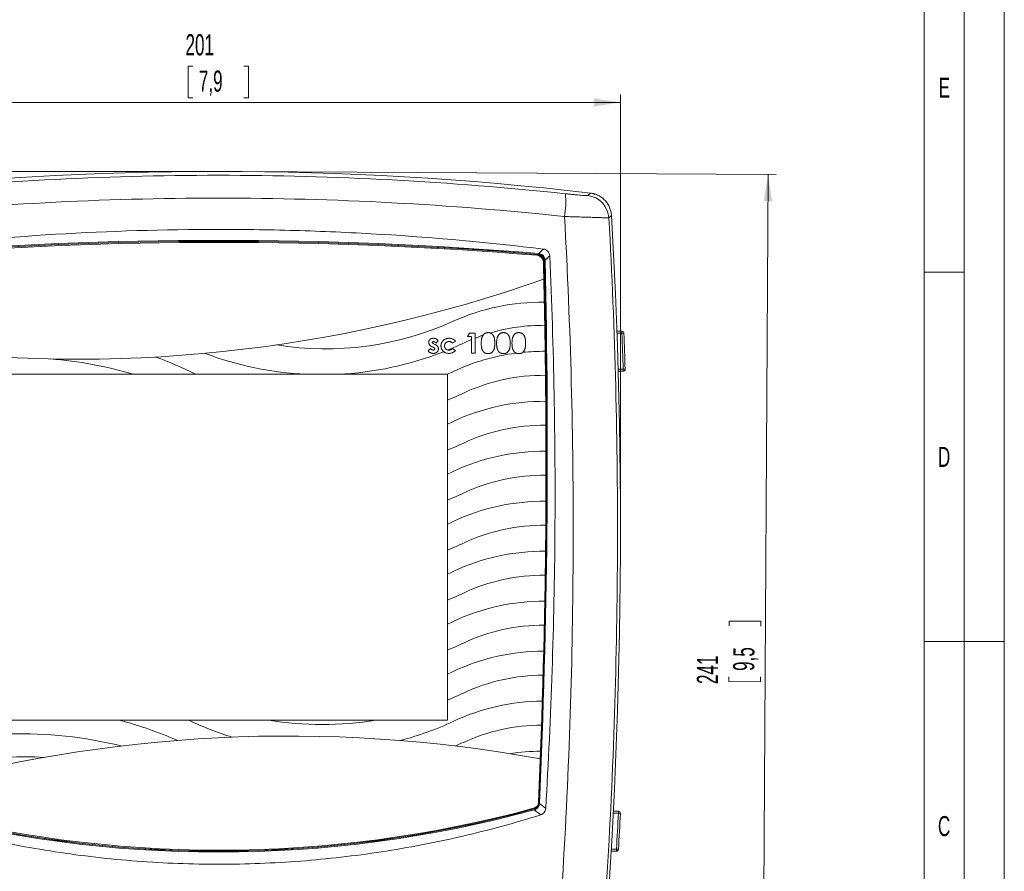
# Model space of a CAD drawing. Header units: millimetres. Extents: x 0 to 420, y 0 to 297.
# Tile 25 of 30: x 297 to 420, y 120 to 226. Entities that reach past the tile are written whole.
import ezdxf

# ---------------------------------------------------------------- set-up
doc = ezdxf.new("R2010")
doc.units = ezdxf.units.MM
doc.styles.add('SLDTEXTSTYLE0', font='TXT', dxfattribs={"width": 0.638186})
doc.styles.add('SLDTEXTSTYLE1', font='TXT', dxfattribs={"width": 0.605})
doc.dimstyles.new('SLDDIMSTYLE1', dxfattribs={"dimtxt": 2.568319, "dimasz": 3.3, "dimexe": 0, "dimexo": 0.0625, "dimgap": 0.64208, "dimtad": 1, "dimdec": 3, "dimlfac": 2, "dimrnd": 1e-09, "dimzin": 12, "dimdsep": 46, "dimtxsty": 'SLDTEXTSTYLE1', "dimsah": 1, "dimcen": 0.09, "dimadec": 0, "dimazin": 3, "dimtfac": 1, "dimtdec": 1, "dimtofl": 0, "dimtmove": 0, "dimatfit": 3, "dimfxl": 1, "dimfrac": 2, "dimtolj": 1, "dimtzin": 12, "dimarcsym": 0})

# ---------------------------------------------------------------- blocks, each defined once
blk = doc.blocks.new('*D16')
at = {"color": 7, "linetype": 'Continuous', "lineweight": 0}
for p, q in [((318.56, 220.42), (317.97, 220.42)), ((317.97, 220.42), (317.97, 216.47)), ((324.92, 220.42), (325.51, 220.42)), ((325.51, 220.42), (325.51, 216.47)), ((271.48, 165.72), (271.48, 216.89)), ((372, 165.72), (372, 216.89)), ((372, 215.89), (271.48, 215.89)), ((317.97, 216.47), (318.56, 216.47)), ((325.51, 216.47), (324.92, 216.47))]:
    blk.add_line(p, q, dxfattribs=at)
for points in [[(271.48, 215.89), (274.78, 215.39), (274.78, 216.39)], [(372, 215.89), (368.7, 216.39), (368.7, 215.39)]]:
    blk.add_solid(points, dxfattribs=at)
at = {"color": 7, "linetype": 'Continuous', "lineweight": 0, "char_height": 2.646, "attachment_point": 1, "style": 'SLDTEXTSTYLE1'}
for s, insert in [('201', (317.62, 224.42, 0.05)), ('7,9', (319.29, 219.88, 0.05))]:
    blk.add_mtext(s, dxfattribs=dict(at, insert=insert))
blk = doc.blocks.new('*D17')
at = {"color": 7, "linetype": 'Continuous', "lineweight": 0}
for p, q in [((324.14, 207.26), (391.46, 206.86)), ((390.46, 206.86), (389.75, 87.6)), ((385.59, 150.44), (385.6, 151.03)), ((385.6, 151.03), (389.54, 151.01)), ((389.54, 151.01), (389.54, 150.42)), ((385.55, 144.07), (385.55, 143.49)), ((389.5, 143.46), (389.5, 144.05)), ((385.55, 143.49), (389.5, 143.46)), ((323.43, 88), (390.75, 87.59))]:
    blk.add_line(p, q, dxfattribs=at)
for points in [[(390.46, 206.86), (389.94, 203.57), (390.94, 203.56)], [(389.75, 87.6), (390.27, 90.9), (389.27, 90.9)]]:
    blk.add_solid(points, dxfattribs=at)
at = {"color": 7, "linetype": 'Continuous', "lineweight": 0, "char_height": 2.646, "attachment_point": 1, "rotation": 89.656, "style": 'SLDTEXTSTYLE1'}
for s, insert in [('9,5', (386.09, 144.81, -6.45)), ('241', (381.55, 143.17, -6.45))]:
    blk.add_mtext(s, dxfattribs=dict(at, insert=insert))
blk = doc.blocks.new('*D18')
at = {"color": 7, "linetype": 'Continuous', "lineweight": 0}
for p, q in [((321.74, 207.27), (258.4, 207.27)), ((259.4, 207.27), (259.4, 70.77)), ((254.87, 143.18), (254.87, 143.77)), ((254.87, 143.77), (258.82, 143.77)), ((258.82, 143.77), (258.82, 143.18)), ((254.87, 134.85), (254.87, 134.27)), ((254.87, 134.27), (258.82, 134.27)), ((258.82, 134.27), (258.82, 134.85)), ((310.49, 70.77), (258.4, 70.77))]:
    blk.add_line(p, q, dxfattribs=at)
for points in [[(259.4, 207.27), (258.9, 203.97), (259.9, 203.97)], [(259.4, 70.77), (259.9, 74.07), (258.9, 74.07)]]:
    blk.add_solid(points, dxfattribs=at)
at = {"color": 7, "linetype": 'Continuous', "lineweight": 0, "char_height": 2.646, "attachment_point": 1, "rotation": 90, "style": 'SLDTEXTSTYLE1'}
for s, insert in [('10,7', (255.41, 135.59, -6.45)), ('273', (250.87, 134.9, -6.45))]:
    blk.add_mtext(s, dxfattribs=dict(at, insert=insert))

msp = doc.modelspace()

# ---------------------------------------------------------------- linework, layer by layer
at = {"color": 133, "linetype": 'Continuous', "lineweight": 0}
for p, q in [((420, 0), (420, 297)), ((415, 292), (415, 5)), ((410, 60.25), (410, 287)), ((415, 194.66667), (410, 194.66667)), ((415, 148.5), (410, 148.5)), ((415, 148.5), (420, 148.5))]:
    msp.add_line(p, q, dxfattribs=at)
at = {"color": 8, "linetype": 'Continuous', "lineweight": 0}
for p, q in [((367.91945, 204.25556), (368.24146, 204.55658)), ((370.88631, 201.74787), (370.56649, 201.44539)), ((372.19753, 187.01865), (372.19753, 187.26865)), ((372.19753, 187.01865), (371.56303, 187.01865)), ((371.70782, 182.51865), (372.34219, 182.51865)), ((372.34219, 182.26865), (372.34219, 182.51865)), ((371.74843, 127.01866), (371.11352, 127.01866)), ((371.74843, 127.01866), (371.74843, 127.26865)), ((370.87217, 122.51865), (371.5073, 122.51865)), ((371.5073, 122.26865), (371.5073, 122.51865))]:
    msp.add_line(p, q, dxfattribs=at)
at = {"color": 7, "linetype": 'Continuous', "lineweight": 15}
for p, q in [((371.55413, 187.26865), (372.19753, 187.26865)), ((349.21486, 186.08772), (348.94042, 185.79274)), ((351.39435, 185.99707), (351.02275, 185.79274)), ((352.86871, 186.62608), (353.13663, 187.04274)), ((353.38153, 186.62608), (352.86871, 186.62608)), ((353.13663, 187.04274), (353.83025, 187.04274)), ((353.38153, 184.54274), (353.38153, 186.62608)), ((353.83025, 187.04274), (353.83025, 184.54274)), ((347.96486, 184.81768), (348.23679, 185.11967)), ((348.60538, 185.26991), (348.45665, 185.34503)), ((348.63694, 185.72363), (348.79919, 185.6415)), ((351.01374, 185.11967), (351.3623, 184.88028)), ((353.83025, 184.54274), (353.38153, 184.54274)), ((372.34219, 182.26865), (371.71501, 182.26865)), ((293.36871, 181.89274), (311.11819, 181.89274)), ((311.11819, 181.89274), (318.89717, 181.89274)), ((332.73222, 181.89274), (318.89717, 181.89274)), ((332.73222, 181.89274), (336.68942, 181.89274)), ((350.36871, 181.89274), (336.68942, 181.89274)), ((350.36871, 181.91274), (350.36871, 178.66274)), ((350.36871, 178.66274), (350.36871, 175.66274)), ((350.36871, 175.66274), (350.36871, 172.41274)), ((350.36871, 172.41274), (350.36871, 169.41275)), ((350.36871, 169.41275), (350.36871, 166.16275)), ((350.36871, 166.16275), (350.36871, 163.16274)), ((350.36871, 163.16274), (350.36871, 159.91275)), ((350.36871, 159.91275), (350.36871, 156.91275)), ((350.36871, 156.91275), (350.36871, 153.66274)), ((350.36871, 153.66274), (350.36871, 150.66275)), ((350.36871, 150.66275), (350.36871, 147.41275)), ((350.36871, 147.41275), (350.36871, 144.41274)), ((350.36871, 144.41274), (350.36871, 141.16274)), ((350.36871, 141.16274), (350.36871, 138.64275)), ((309.3337, 138.64275), (293.36871, 138.64275)), ((318.05057, 138.64275), (309.3337, 138.64275)), ((327.99385, 138.64275), (318.05057, 138.64275)), ((341.42779, 138.64275), (327.99385, 138.64275)), ((350.36871, 138.64275), (341.42779, 138.64275)), ((362.02792, 133.79274), (362.06323, 134.77083)), ((371.12608, 127.26865), (371.74843, 127.26865)), ((371.5073, 122.26865), (370.85791, 122.26865))]:
    msp.add_line(p, q, dxfattribs=at)
at = {"color": 7, "linetype": 'Continuous', "lineweight": 0}
msp.add_line((372.00109, 165.71851), (372.00109, 164.02846), dxfattribs=at)
at = {"color": 8, "linetype": 'Continuous', "lineweight": 0, "flags": 128}
for points in [[(361.78034, 196.89462), (361.78167, 196.91088), (361.78298, 196.92686), (361.78424, 196.9423), (361.78544, 196.95691), (361.78655, 196.97046), (361.78755, 196.98271), (361.78843, 196.99346), (361.78918, 197.00251)], [(362.47599, 196.15726), (362.4923, 196.15765), (362.50834, 196.15803), (362.52381, 196.15839), (362.53847, 196.15874), (362.55207, 196.15906), (362.56436, 196.15935), (362.57513, 196.1596), (362.58422, 196.15982)], [(372.19753, 187.01865), (372.24841, 187.02045), (372.29715, 187.02218), (372.34173, 187.02375), (372.38025, 187.02512), (372.41113, 187.02621), (372.43305, 187.02698), (372.44509, 187.02741), (372.44737, 187.02749)], [(372.34219, 182.51865), (372.39308, 182.52013), (372.44183, 182.52154), (372.48641, 182.52283), (372.52495, 182.52394), (372.55583, 182.52483), (372.57775, 182.52547), (372.5898, 182.52582), (372.59208, 182.52588)], [(361.78024, 128.23821), (361.78816, 128.23786), (361.80418, 128.23715), (361.81965, 128.23646), (361.8343, 128.23581), (361.84788, 128.23521), (361.86016, 128.23466), (361.87093, 128.23419), (361.88001, 128.23379)], [(361.24272, 127.43666), (361.24033, 127.44542), (361.23749, 127.45583), (361.23426, 127.46768), (361.23068, 127.4808), (361.22682, 127.49495), (361.22275, 127.50989), (361.21852, 127.52536), (361.21423, 127.5411)], [(371.74843, 127.01866), (371.79928, 127.01609), (371.848, 127.01364), (371.89254, 127.0114), (371.93104, 127.00946), (371.96189, 127.0079), (371.98379, 127.0068), (371.99584, 127.00619), (371.99812, 127.00608)], [(371.5073, 122.51865), (371.55813, 122.51577), (371.60683, 122.513), (371.65136, 122.51047), (371.68985, 122.50828), (371.72069, 122.50653), (371.74258, 122.50529), (371.75462, 122.5046), (371.7569, 122.50448)]]:
    msp.add_lwpolyline(points, dxfattribs=at)
at = {"color": 7, "linetype": 'Continuous', "lineweight": 15}
for centre, radius, start, end in [((321.74006, -192.73125), 400, 83.3240705, 96.6759295), ((-327.99891, 162.25795), 700, 354.69102979, 3.23401131), ((321.74006, -291.60409), 490.1225, 85.3352907, 94.6647093), ((321.74006, -291.48117), 490, 85.3347969, 94.6652031), ((321.86871, -291.60726), 490, 85.3559271, 94.6440729), ((361.469, 195.88698), 0.9, 1.4665808, 85.3559271), ((361.51607, 195.94859), 0.95, 1.3332425, 85.3347969), ((-637.26346, 172.70333), 1000, 357.46019849, 1.33324251), ((-636.70391, 170.3315), 999.4, 1.34516094, 1.4665808), ((304.08557, 358.7837), 175, 262.4702245, 289.471835), ((-636.70391, 170.3315), 999.4, 1.17960976, 1.34516094), ((362.08035, 164.40885), 26.5, 89.1266107, 114.4578843), ((-636.70391, 170.3315), 999.4, 1.01405858, 1.17960976), ((335.16877, 223.57613), 38.5, 260.8156177, 294.4578843), ((362.35992, 164.5193), 23.5, 89.5620026, 106.4076647), ((-636.70391, 170.3315), 999.4, 0.82769863, 1.01405858), ((372.19753, 187.01865), 0.25, 2.0252817, 90), ((362.35992, 164.5193), 23.5, 112.4612961, 115.174134), ((362.35992, 164.5193), 23.5, 108.7412841, 111.2823912), ((-327.99891, 162.25791), 700.8835, 1.6570943, 2.02528167), ((334.71082, 223.34555), 41.5, 272.7327377, 291.4704762), ((334.71082, 223.34555), 41.5, 292.2575075, 295.174134), ((362.38334, 158.26922), 26.5, 89.5492659, 95.6059882), ((-636.70391, 170.3315), 999.4, 0.6556563, 0.82769863), ((297.14302, 135.44983), 48.5, 73.2528928, 85.7344565), ((296.00343, 135.76112), 51.5, 63.6061717, 69.6862907), ((334.71082, 223.34555), 41.5, 249.3377113, 267.2672623), ((362.38334, 158.26922), 26.5, 97.4375339, 115.1796455), ((334.72858, 217.0928), 38.5, 293.9686699, 295.1796455), ((372.34219, 182.51865), 0.25, 270, 1.6570943), ((362.35992, 158.2693), 23.5, 89.339909, 115.174134), ((-636.70391, 170.3315), 999.4, 0.46932416, 0.6556563), ((334.71082, 217.09555), 41.5, 292.1664442, 295.174134), ((362.38334, 152.01922), 26.5, 89.3962861, 115.1796455), ((-636.70391, 170.3315), 999.4, 0.29729208, 0.46932416), ((334.72858, 210.8428), 38.5, 293.9686699, 295.1796455), ((362.35992, 152.0193), 23.5, 89.2131608, 115.174134), ((-636.70391, 170.3315), 999.4, 0.11098516, 0.29729208), ((334.71082, 210.84555), 41.5, 292.1664442, 295.174134), ((362.38334, 145.76922), 26.5, 89.3278447, 115.1796455), ((-636.70391, 170.3315), 999.4, 359.93896677, 0.11098516), ((334.72858, 204.5928), 38.5, 293.9686699, 295.1796455), ((362.35992, 145.7693), 23.5, 89.1817394, 115.174134), ((-636.70391, 170.3315), 999.4, 359.75267566, 359.93896677), ((334.71082, 204.59555), 41.5, 292.1664442, 295.174134), ((362.38334, 139.51922), 26.5, 89.3439233, 115.1796455), ((-636.70391, 170.3315), 999.4, 359.58067005, 359.75267566), ((334.72858, 198.3428), 38.5, 293.9686699, 295.1796455), ((362.35992, 139.5193), 23.5, 89.2456202, 115.174134), ((-636.70391, 170.3315), 999.4, 359.39437974, 359.58067005), ((334.71082, 198.34555), 41.5, 292.1664442, 295.174134), ((362.38334, 133.26922), 26.5, 89.444506, 115.1796455), ((-636.70391, 170.3315), 999.4, 359.22238038, 359.39437974), ((334.72858, 192.0928), 38.5, 293.9686699, 295.1796455), ((362.35992, 133.2693), 23.5, 89.4047863, 115.174134), ((-636.70391, 170.3315), 999.4, 359.03607159, 359.22238038), ((334.71082, 192.09555), 41.5, 292.1664442, 295.174134), ((362.38334, 127.01922), 26.5, 89.6295915, 115.1796455), ((-636.70391, 170.3315), 999.4, 358.8640651, 359.03607159), ((334.72858, 185.8428), 38.5, 293.9686699, 295.1796455), ((362.35992, 127.0193), 23.5, 89.659246, 115.174134), ((-636.70391, 170.3315), 999.4, 358.67771547, 358.8640651), ((334.71082, 185.84555), 41.5, 292.1664442, 295.174134), ((362.38334, 120.76922), 26.5, 89.8992083, 115.1796455), ((-636.70391, 170.3315), 999.4, 358.50568032, 358.67771547), ((334.72858, 179.5928), 38.5, 293.9686699, 295.1796455), ((362.35992, 120.7693), 23.5, 90.0090541, 115.174134), ((-636.70391, 170.3315), 999.4, 358.31926569, 358.50568032), ((334.71082, 179.59555), 41.5, 292.1664442, 295.174134), ((362.38334, 114.51922), 26.5, 90.2534322, 115.1796455), ((-636.70391, 170.3315), 999.4, 358.14719329, 358.31926569), ((297.14302, 91.69983), 48.5, 66.334792, 75.4423423), ((334.72858, 173.3428), 38.5, 244.3295023, 252.9795406), ((334.71082, 179.59555), 41.5, 260.6854349, 279.3145651), ((334.72858, 173.3428), 38.5, 284.6962595, 295.1796455), ((362.1861, 114.51896), 23.5, 90.030506, 114.7067517), ((-636.70391, 170.3315), 999.4, 357.96087013, 358.14719329), ((297.11186, 85.44896), 51.5, 76.0025362, 107.4354008), ((330.43471, -38.33183), 175, 79.5992129, 106.1139003), ((335.01778, 173.56879), 41.5, 293.1648928, 294.7067517), ((362.20995, 108.27124), 26.5, 90.3172309, 98.8046326), ((297.46042, 85.56159), 48.5, 87.031064, 108.841286), ((-636.70391, 170.3315), 999.4, 357.59899181, 357.90475976), ((360.9195, 128.5011), 0.9, 285.1938646, 357.5989918), ((321.74006, 272.27161), 150, 254.8056606, 285.1943394), ((321.86871, 272.29274), 149.9, 254.8061354, 285.1938646), ((360.80515, 128.43204), 0.95, 285.1943394, 326.9011526), ((371.74843, 127.01865), 0.25, 357.1170215, 90), ((-327.99891, 162.25791), 700.8835, 356.74849625, 357.11702148), ((371.5073, 122.51865), 0.25, 270, 356.7484962)]:
    msp.add_arc(centre, radius, start, end, dxfattribs=at)
at = {"color": 8, "linetype": 'Continuous', "lineweight": 0}
for centre, radius, start, end in [((354.16994, 203.43054), 10.99612, 350.5413943, 5.4274208), ((367.56911, 201.27377), 3.00229, 3.276898, 83.2987934), ((321.74006, -291.60409), 490.24519, 85.3141711, 94.6858289), ((321.74006, -291.60409), 490.13693, 85.3141711, 94.6858289), ((-637.25996, 172.55877), 1000.01443, 357.45984462, 1.35219978), ((-637.25996, 172.55877), 1000.12269, 357.45984462, 1.35219978), ((-327.99891, 162.25791), 700.63411, 1.6570943, 2.02528167), ((321.74006, 272.26884), 150.12269, 254.7437894, 285.2562106), ((321.74006, 272.26884), 150.01443, 254.7437894, 285.2562106), ((-327.99891, 162.25791), 700.63411, 356.74849625, 357.11702148)]:
    msp.add_arc(centre, radius, start, end, dxfattribs=at)
for points, knots in [([(278.36337, 204.4706), (285.56359, 205.23918), (292.77854, 205.81593), (307.23789, 206.58594), (314.48322, 206.7792), (328.99976, 206.77915), (336.24343, 206.58589), (350.70183, 205.8159), (357.91654, 205.23918), (365.11676, 204.4706)], [0, 0, 0, 0, 0.25, 0.25, 0.5, 0.5, 0.75, 0.75, 1, 1, 1, 1]), ([(365.11676, 204.4706), (365.30052, 204.45099), (365.48332, 204.43193), (365.83812, 204.39587), (366.00975, 204.3789), (366.34154, 204.34711), (366.503, 204.33218), (366.8026, 204.30567), (366.94182, 204.29397), (367.19883, 204.27382), (367.31658, 204.26539), (367.52043, 204.2526), (367.60798, 204.24813), (367.71717, 204.24442), (367.74983, 204.2437), (367.80631, 204.2433), (367.83033, 204.24362), (367.88996, 204.24609), (367.91326, 204.24977), (367.91945, 204.25556)], [0, 0, 0, 0, 0.125, 0.125, 0.25, 0.25, 0.375, 0.375, 0.5, 0.5, 0.625, 0.625, 0.75, 0.75, 0.8125, 0.8125, 0.875, 0.875, 1, 1, 1, 1]), ([(365.01656, 201.62349), (350.64952, 203.15443), (336.22462, 203.92279), (314.49992, 203.92286), (307.27128, 203.73053), (292.84533, 202.96367), (285.64709, 202.38896), (278.46357, 201.62349)], [0, 0, 0, 0, 0.5, 0.5, 0.75, 0.75, 1, 1, 1, 1]), ([(364.74999, 118.64876), (365.17637, 125.55266), (365.50189, 132.46483), (365.95079, 146.29508), (366.0742, 153.21581), (366.11859, 167.05559), (366.03962, 173.975), (365.67946, 187.80858), (365.39803, 194.71914), (365.01656, 201.62349)], [0, 0, 0, 0, 0.25, 0.25, 0.5, 0.5, 0.75, 0.75, 1, 1, 1, 1]), ([(370.56649, 201.44539), (370.55356, 201.44658), (370.50718, 201.44882), (370.38944, 201.45366), (370.3421, 201.45553), (370.23099, 201.45977), (370.16681, 201.46215), (369.95222, 201.46996), (369.78019, 201.47603), (369.47968, 201.48635), (369.37239, 201.48999), (369.14321, 201.49768), (369.02141, 201.50173), (368.64152, 201.51422), (368.36675, 201.5231), (367.77452, 201.54185), (367.45464, 201.55179), (366.79598, 201.57186), (366.45475, 201.58206), (365.92485, 201.59757), (365.74458, 201.60279), (365.38233, 201.61318), (365.20003, 201.61835), (365.01656, 201.62349)], [0, 0, 0, 0, 0.125, 0.125, 0.1875, 0.1875, 0.25, 0.25, 0.375, 0.375, 0.4375, 0.4375, 0.5, 0.5, 0.625, 0.625, 0.75, 0.75, 0.875, 0.875, 0.9375, 0.9375, 1, 1, 1, 1]), ([(370.56649, 201.44539), (370.9508, 194.42005), (371.23151, 187.38841), (371.58528, 173.31253), (371.65824, 166.27244), (371.59619, 152.19082), (371.46114, 145.1497), (370.98334, 131.07877), (370.64053, 124.04652), (370.19415, 117.02317)], [0, 0, 0, 0, 0.25, 0.25, 0.5, 0.5, 0.75, 0.75, 1, 1, 1, 1]), ([(361.78918, 197.00251), (361.89501, 196.99129), (361.99853, 196.96351), (362.14177, 196.89591), (362.18804, 196.86871), (362.27348, 196.80699), (362.31306, 196.77234), (362.42208, 196.6566), (362.47878, 196.56675), (362.55787, 196.36977), (362.57917, 196.26605), (362.58421, 196.15982)], [0, 0, 0, 0, 0.25, 0.25, 0.375, 0.375, 0.5, 0.5, 0.75, 0.75, 1, 1, 1, 1]), ([(362.47599, 196.15726), (362.47378, 196.2511), (362.45729, 196.34302), (362.39075, 196.51814), (362.34165, 196.59798), (362.24552, 196.70007), (362.21046, 196.73042), (362.13458, 196.78405), (362.09336, 196.80743), (361.96595, 196.86469), (361.87397, 196.88695), (361.78033, 196.89462)], [0, 0, 0, 0, 0.25, 0.25, 0.5, 0.5, 0.625, 0.625, 0.75, 0.75, 1, 1, 1, 1]), ([(361.21423, 127.5411), (361.29186, 127.56227), (361.36487, 127.59368), (361.5004, 127.67972), (361.56016, 127.73283), (361.66015, 127.85762), (361.69925, 127.9282), (361.75335, 128.07867), (361.76829, 128.15815), (361.77186, 128.23858)], [0, 0, 0, 0, 0.25, 0.25, 0.5, 0.5, 0.75, 0.75, 1, 1, 1, 1]), ([(361.88001, 128.23378), (361.87409, 128.14253), (361.85536, 128.0526), (361.79147, 127.88245), (361.7464, 127.80263), (361.63274, 127.66074), (361.56532, 127.59981), (361.41268, 127.49984), (361.3304, 127.46251), (361.24272, 127.43666)], [0, 0, 0, 0, 0.25, 0.25, 0.5, 0.5, 0.75, 0.75, 1, 1, 1, 1])]:
    msp.add_open_spline(points, degree=3, knots=knots, dxfattribs=at)
at = {"color": 7, "linetype": 'Continuous', "lineweight": 15}
for points, knots in [([(368.24146, 204.55658), (368.41651, 204.53609), (368.58716, 204.5006), (368.92004, 204.40088), (369.08285, 204.33635), (369.39716, 204.17833), (369.54525, 204.08669), (369.82393, 203.87904), (369.95531, 203.76218), (370.19606, 203.50654), (370.30375, 203.36984), (370.49456, 203.07924), (370.57823, 202.92393), (370.71664, 202.60185), (370.77103, 202.43665), (370.85088, 202.09814), (370.87637, 201.92384), (370.88631, 201.74788)], [0, 0, 0, 0, 0.125, 0.125, 0.25, 0.25, 0.375, 0.375, 0.5, 0.5, 0.625, 0.625, 0.75, 0.75, 0.875, 0.875, 1, 1, 1, 1]), ([(368.81592, 204.38819), (368.67678, 204.44784), (368.49242, 204.52687), (368.29459, 204.55022), (368.24607, 204.55594)], [0, 0, 0, 0, 0.75470068, 1, 1, 1, 1]), ([(281.10181, 197.5572), (287.84842, 198.37511), (294.60763, 198.98836), (308.15119, 199.80696), (314.93553, 200.01232), (323.43176, 200.01251), (325.1318, 199.99972), (328.53346, 199.94837), (330.23589, 199.90979), (335.33872, 199.75552), (338.73406, 199.60137), (348.90059, 198.98621), (355.65232, 198.37261), (362.37832, 197.5572)], [0, 0, 0, 0, 0.25, 0.25, 0.5, 0.5, 0.5625, 0.5625, 0.625, 0.625, 0.75, 0.75, 1, 1, 1, 1]), ([(362.37832, 197.5572), (362.48361, 197.54443), (362.58483, 197.51544), (362.77488, 197.42133), (362.85949, 197.35807), (362.96654, 197.24055), (362.99806, 197.19853), (363.05319, 197.1091), (363.07695, 197.06118), (363.13453, 196.91361), (363.1554, 196.80869), (363.16014, 196.70349)], [0, 0, 0, 0, 0.25, 0.25, 0.5, 0.5, 0.625, 0.625, 0.75, 0.75, 1, 1, 1, 1]), ([(363.16014, 196.70349), (363.41982, 190.95027), (363.60418, 185.19396), (363.82206, 173.67516), (363.85562, 167.91194), (363.77189, 156.38928), (363.65461, 150.62774), (363.26923, 139.11047), (363.00128, 133.35817), (362.65817, 127.61219)], [0, 0, 0, 0, 0.25, 0.25, 0.5, 0.5, 0.75, 0.75, 1, 1, 1, 1]), ([(348.02896, 185.8904), (348.02937, 185.9078), (348.03017, 185.94195), (348.0387, 185.99211), (348.05158, 186.04032), (348.06975, 186.08667), (348.09303, 186.13119), (348.12156, 186.1737), (348.15567, 186.21411), (348.19428, 186.25229), (348.23713, 186.28707), (348.28297, 186.31789), (348.33169, 186.34414), (348.38368, 186.36507), (348.43827, 186.38173), (348.49584, 186.39306), (348.55612, 186.40026), (348.59735, 186.40123), (348.61841, 186.40172)], [0, 0, 0, 0, 0.059939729, 0.117671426, 0.174927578, 0.231800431, 0.288963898, 0.347880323, 0.407952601, 0.471049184, 0.534884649, 0.597952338, 0.661310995, 0.725346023, 0.790907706, 0.857857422, 0.927407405, 1, 1, 1, 1]), ([(348.63694, 185.98505), (348.62522, 185.9847), (348.6028, 185.98401), (348.57116, 185.97815), (348.54336, 185.968), (348.51984, 185.95417), (348.50094, 185.93713), (348.4877, 185.91764), (348.47882, 185.8963), (348.47807, 185.88114), (348.47768, 185.87337)], [0, 0, 0, 0, 0.1618835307, 0.3099566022, 0.4429113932, 0.5692249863, 0.6852435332, 0.7915512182, 0.8931670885, 1, 1, 1, 1]), ([(348.61841, 186.40172), (348.64751, 186.40076), (348.70529, 186.39886), (348.7905, 186.38347), (348.8728, 186.35759), (348.95196, 186.32195), (349.02697, 186.27715), (349.09618, 186.22275), (349.16004, 186.16009), (349.19641, 186.11208), (349.21486, 186.08772)], [0, 0, 0, 0, 0.124573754, 0.247256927, 0.369332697, 0.493143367, 0.618175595, 0.742424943, 0.869284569, 1, 1, 1, 1]), ([(348.94042, 185.79274), (348.92672, 185.80791), (348.90051, 185.83691), (348.86038, 185.87645), (348.82085, 185.90937), (348.78266, 185.93703), (348.74502, 185.95824), (348.70824, 185.9735), (348.67232, 185.98319), (348.64851, 185.98444), (348.63694, 185.98505)], [0, 0, 0, 0, 0.165955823, 0.317410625, 0.456950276, 0.58332669, 0.699846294, 0.806829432, 0.906116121, 1, 1, 1, 1]), ([(349.56742, 185.4497), (349.5678, 185.47125), (349.56853, 185.51393), (349.57482, 185.57732), (349.58461, 185.63963), (349.59931, 185.70043), (349.6174, 185.76001), (349.63938, 185.81837), (349.66614, 185.87519), (349.69598, 185.93096), (349.72999, 185.98421), (349.76709, 186.03492), (349.80724, 186.08278), (349.8509, 186.12733), (349.89778, 186.16891), (349.94717, 186.20834), (350.0007, 186.24361), (350.05649, 186.27676), (350.11503, 186.30627), (350.17564, 186.33175), (350.23785, 186.35339), (350.30182, 186.37079), (350.36727, 186.38514), (350.43478, 186.39424), (350.5038, 186.40064), (350.55048, 186.40136), (350.57403, 186.40172)], [0, 0, 0, 0, 0.041780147, 0.082753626, 0.123413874, 0.164008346, 0.203945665, 0.244108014, 0.284805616, 0.325652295, 0.366693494, 0.407225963, 0.447431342, 0.487721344, 0.528073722, 0.568874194, 0.610175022, 0.65225882, 0.694677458, 0.737184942, 0.779671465, 0.822316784, 0.865682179, 0.909494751, 0.954336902, 1, 1, 1, 1]), ([(350.57604, 185.98505), (350.55565, 185.98456), (350.51575, 185.9836), (350.45746, 185.9764), (350.40205, 185.96509), (350.34964, 185.94855), (350.30031, 185.9267), (350.25366, 185.90085), (350.21014, 185.86998), (350.17036, 185.83453), (350.13446, 185.7955), (350.10243, 185.75388), (350.07619, 185.70904), (350.0535, 185.66204), (350.03682, 185.61199), (350.02462, 185.55936), (350.01766, 185.50414), (350.01666, 185.46641), (350.01614, 185.44719)], [0, 0, 0, 0, 0.0701103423, 0.1372000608, 0.2017271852, 0.264377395, 0.3258267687, 0.3870072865, 0.4475485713, 0.5089657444, 0.5699168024, 0.6297486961, 0.6892268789, 0.7483018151, 0.8089492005, 0.8702347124, 0.9339054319, 1, 1, 1, 1]), ([(350.57403, 186.40172), (350.59591, 186.40147), (350.63906, 186.40098), (350.70278, 186.39588), (350.76476, 186.38722), (350.82511, 186.37576), (350.88401, 186.36155), (350.94066, 186.34262), (350.99586, 186.32113), (351.06695, 186.28869), (351.15076, 186.24026), (351.24275, 186.1708), (351.32478, 186.08955), (351.37103, 186.02806), (351.39435, 185.99707)], [0, 0, 0, 0, 0.0688948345, 0.1358751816, 0.2011605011, 0.2659186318, 0.3292960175, 0.3918126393, 0.453909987, 0.515786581, 0.6378042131, 0.7578933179, 0.8779789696, 1, 1, 1, 1]), ([(351.02275, 185.79274), (351.00572, 185.8098), (350.97298, 185.84259), (350.92048, 185.88409), (350.86891, 185.91846), (350.81616, 185.94381), (350.76175, 185.96291), (350.70372, 185.97556), (350.64138, 185.98389), (350.59827, 185.98466), (350.57604, 185.98505)], [0, 0, 0, 0, 0.143845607, 0.27650742, 0.399013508, 0.513165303, 0.625101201, 0.742650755, 0.867304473, 1, 1, 1, 1]), ([(354.59948, 185.76821), (354.5999, 185.82365), (354.60073, 185.93062), (354.6112, 186.08517), (354.62656, 186.22802), (354.64913, 186.35894), (354.67703, 186.47841), (354.71277, 186.58564), (354.75345, 186.68212), (354.78811, 186.73928), (354.8048, 186.7668)], [0, 0, 0, 0, 0.161071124, 0.310788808, 0.449903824, 0.578376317, 0.696617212, 0.805987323, 0.906561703, 1, 1, 1, 1]), ([(354.8048, 186.7668), (354.82422, 186.79385), (354.86217, 186.84672), (354.92853, 186.91613), (354.99983, 186.97549), (355.07753, 187.02347), (355.16039, 187.0613), (355.24914, 187.08802), (355.34345, 187.10359), (355.40821, 187.10575), (355.44132, 187.10685)], [0, 0, 0, 0, 0.132314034, 0.258700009, 0.380911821, 0.500534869, 0.620922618, 0.742375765, 0.868280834, 1, 1, 1, 1]), ([(355.44132, 187.10685), (355.46304, 187.10652), (355.50575, 187.10589), (355.56865, 187.09902), (355.62924, 187.08865), (355.68775, 187.07418), (355.74378, 187.05504), (355.79771, 187.03212), (355.84892, 187.00422), (355.89805, 186.97272), (355.94509, 186.93705), (355.98891, 186.89638), (356.03029, 186.85166), (356.06836, 186.80219), (356.10395, 186.74845), (356.13695, 186.6904), (356.1671, 186.62778), (356.19474, 186.56047), (356.21946, 186.48746), (356.24028, 186.4079), (356.25813, 186.3218), (356.2732, 186.22892), (356.2846, 186.12914), (356.29227, 186.02254), (356.29754, 185.90932), (356.29797, 185.83165), (356.29819, 185.79174)], [0, 0, 0, 0, 0.0366348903, 0.0720339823, 0.1066259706, 0.1403056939, 0.1736194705, 0.2064256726, 0.2390670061, 0.2718828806, 0.3048398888, 0.3385290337, 0.3726161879, 0.40754825, 0.443718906, 0.4813115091, 0.5201129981, 0.5609129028, 0.6040246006, 0.6500745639, 0.6995722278, 0.7523625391, 0.8087887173, 0.8689542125, 0.9326747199, 1, 1, 1, 1]), ([(356.52255, 185.76821), (356.52298, 185.82365), (356.52381, 185.93062), (356.53427, 186.08517), (356.54964, 186.22802), (356.57221, 186.35894), (356.60011, 186.47841), (356.63584, 186.58564), (356.67652, 186.68212), (356.71119, 186.73928), (356.72788, 186.7668)], [0, 0, 0, 0, 0.161071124, 0.310788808, 0.449903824, 0.578376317, 0.696617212, 0.805987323, 0.906561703, 1, 1, 1, 1]), ([(356.72788, 186.7668), (356.74729, 186.79385), (356.78525, 186.84672), (356.85161, 186.91613), (356.92291, 186.97549), (357.0006, 187.02347), (357.08347, 187.0613), (357.17222, 187.08802), (357.26653, 187.10359), (357.33129, 187.10575), (357.3644, 187.10685)], [0, 0, 0, 0, 0.132314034, 0.258700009, 0.380911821, 0.500534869, 0.620922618, 0.742375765, 0.868280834, 1, 1, 1, 1]), ([(357.3644, 187.10685), (357.38612, 187.10652), (357.42883, 187.10589), (357.49173, 187.09902), (357.55231, 187.08865), (357.61083, 187.07418), (357.66685, 187.05504), (357.72079, 187.03212), (357.772, 187.00422), (357.82113, 186.97272), (357.86817, 186.93705), (357.91198, 186.89638), (357.95337, 186.85166), (357.99144, 186.80219), (358.02703, 186.74845), (358.06003, 186.6904), (358.09018, 186.62778), (358.11782, 186.56047), (358.14254, 186.48746), (358.16335, 186.4079), (358.18121, 186.3218), (358.19628, 186.22892), (358.20767, 186.12914), (358.21535, 186.02254), (358.22062, 185.90932), (358.22105, 185.83165), (358.22127, 185.79174)], [0, 0, 0, 0, 0.0366348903, 0.0720339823, 0.1066259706, 0.1403056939, 0.1736194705, 0.2064256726, 0.2390670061, 0.2718828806, 0.3048398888, 0.3385290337, 0.3726161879, 0.40754825, 0.443718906, 0.4813115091, 0.5201129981, 0.5609129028, 0.6040246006, 0.6500745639, 0.6995722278, 0.7523625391, 0.8087887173, 0.8689542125, 0.9326747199, 1, 1, 1, 1]), ([(358.44563, 185.76821), (358.44606, 185.82365), (358.44688, 185.93062), (358.45735, 186.08517), (358.47272, 186.22802), (358.49528, 186.35894), (358.52319, 186.47841), (358.55892, 186.58564), (358.5996, 186.68212), (358.63426, 186.73928), (358.65096, 186.7668)], [0, 0, 0, 0, 0.161071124, 0.310788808, 0.449903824, 0.578376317, 0.696617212, 0.805987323, 0.906561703, 1, 1, 1, 1]), ([(358.65096, 186.7668), (358.67037, 186.79385), (358.70832, 186.84672), (358.77468, 186.91613), (358.84598, 186.97549), (358.92368, 187.02347), (359.00655, 187.0613), (359.0953, 187.08802), (359.1896, 187.10359), (359.25436, 187.10575), (359.28748, 187.10685)], [0, 0, 0, 0, 0.132314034, 0.258700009, 0.380911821, 0.500534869, 0.620922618, 0.742375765, 0.868280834, 1, 1, 1, 1]), ([(359.28748, 187.10685), (359.3092, 187.10652), (359.3519, 187.10589), (359.4148, 187.09902), (359.47539, 187.08865), (359.53391, 187.07418), (359.58993, 187.05504), (359.64387, 187.03212), (359.69507, 187.00422), (359.74421, 186.97272), (359.79125, 186.93705), (359.83506, 186.89638), (359.87645, 186.85166), (359.91452, 186.80219), (359.95011, 186.74845), (359.98311, 186.6904), (360.01326, 186.62778), (360.0409, 186.56047), (360.06561, 186.48746), (360.08643, 186.4079), (360.10429, 186.3218), (360.11936, 186.22892), (360.13075, 186.12914), (360.13843, 186.02254), (360.1437, 185.90932), (360.14413, 185.83165), (360.14435, 185.79174)], [0, 0, 0, 0, 0.0366348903, 0.0720339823, 0.1066259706, 0.1403056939, 0.1736194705, 0.2064256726, 0.2390670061, 0.2718828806, 0.3048398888, 0.3385290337, 0.3726161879, 0.40754825, 0.443718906, 0.4813115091, 0.5201129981, 0.5609129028, 0.6040246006, 0.6500745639, 0.6995722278, 0.7523625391, 0.8087887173, 0.8689542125, 0.9326747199, 1, 1, 1, 1]), ([(348.59587, 184.51069), (348.56377, 184.51172), (348.50076, 184.51372), (348.40875, 184.5277), (348.32186, 184.55189), (348.24003, 184.58578), (348.16275, 184.62897), (348.09114, 184.68256), (348.02394, 184.74515), (347.98484, 184.79315), (347.96486, 184.81768)], [0, 0, 0, 0, 0.132112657, 0.259325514, 0.382032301, 0.502496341, 0.623101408, 0.745416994, 0.869866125, 1, 1, 1, 1]), ([(348.45665, 185.34503), (348.42291, 185.36312), (348.35814, 185.39785), (348.2706, 185.45741), (348.19651, 185.52081), (348.13581, 185.58771), (348.08744, 185.65792), (348.0537, 185.73235), (348.03247, 185.81027), (348.03014, 185.86356), (348.02896, 185.8904)], [0, 0, 0, 0, 0.156999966, 0.30138107, 0.433468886, 0.5561608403, 0.6710902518, 0.7817377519, 0.8900521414, 1, 1, 1, 1]), ([(348.23679, 185.11967), (348.25004, 185.10569), (348.27635, 185.07795), (348.32069, 185.04136), (348.3676, 185.00802), (348.41761, 184.98002), (348.46764, 184.95741), (348.51563, 184.94045), (348.56068, 184.9298), (348.58998, 184.92814), (348.60388, 184.92736)], [0, 0, 0, 0, 0.13598274, 0.269970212, 0.405476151, 0.542300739, 0.674310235, 0.792959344, 0.901730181, 1, 1, 1, 1]), ([(348.47768, 185.87337), (348.47899, 185.8616), (348.48169, 185.83717), (348.5003, 185.80884), (348.52491, 185.78794), (348.55328, 185.76849), (348.5917, 185.74674), (348.62084, 185.73185), (348.63694, 185.72363)], [0, 0, 0, 0, 0.152783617, 0.317008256, 0.424889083, 0.573382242, 0.764471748, 1, 1, 1, 1]), ([(349.24691, 185.06809), (349.24627, 185.04853), (349.24501, 185.01026), (349.23704, 184.95392), (349.22274, 184.90035), (349.20391, 184.84872), (349.17855, 184.79996), (349.14776, 184.75382), (349.11203, 184.70971), (349.07041, 184.66914), (349.02482, 184.63132), (348.97413, 184.59952), (348.9206, 184.57155), (348.8628, 184.54972), (348.80155, 184.53201), (348.73632, 184.51974), (348.66734, 184.51202), (348.6201, 184.51114), (348.59587, 184.51069)], [0, 0, 0, 0, 0.0610375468, 0.1194666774, 0.1770912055, 0.2338016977, 0.2906579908, 0.3481693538, 0.4066750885, 0.4674630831, 0.5293047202, 0.5911617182, 0.6538426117, 0.7175074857, 0.7836339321, 0.8526054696, 0.9244095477, 1, 1, 1, 1]), ([(348.60388, 184.92736), (348.61778, 184.92776), (348.64449, 184.92854), (348.68246, 184.93658), (348.71611, 184.95011), (348.74465, 184.96887), (348.76839, 184.9904), (348.78511, 185.01487), (348.79617, 185.04082), (348.79752, 185.05896), (348.79819, 185.06809)], [0, 0, 0, 0, 0.156876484, 0.301559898, 0.436095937, 0.564305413, 0.685771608, 0.795668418, 0.897268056, 1, 1, 1, 1]), ([(348.79819, 185.06809), (348.79759, 185.07667), (348.79635, 185.09431), (348.78655, 185.12034), (348.77116, 185.14612), (348.74981, 185.17171), (348.72223, 185.19691), (348.68851, 185.22152), (348.64942, 185.24685), (348.62055, 185.26197), (348.60538, 185.26991)], [0, 0, 0, 0, 0.088083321, 0.180852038, 0.282344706, 0.395671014, 0.521905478, 0.665304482, 0.82422628, 1, 1, 1, 1]), ([(348.79919, 185.6415), (348.81984, 185.63102), (348.85989, 185.61068), (348.91619, 185.57787), (348.9682, 185.54606), (349.01486, 185.51346), (349.05647, 185.48064), (349.09272, 185.44727), (349.12449, 185.41441), (349.15992, 185.37035), (349.19537, 185.31166), (349.22492, 185.23535), (349.24376, 185.15363), (349.24584, 185.09707), (349.24691, 185.06809)], [0, 0, 0, 0, 0.089724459, 0.174082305, 0.252553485, 0.325976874, 0.394597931, 0.457802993, 0.516846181, 0.571621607, 0.67671862, 0.781023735, 0.887781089, 1, 1, 1, 1]), ([(350.56051, 184.51069), (350.52275, 184.51157), (350.44899, 184.51327), (350.34149, 184.52633), (350.24039, 184.54832), (350.14546, 184.57887), (350.05681, 184.61843), (349.97471, 184.66751), (349.89861, 184.72473), (349.82989, 184.79037), (349.76858, 184.86182), (349.71505, 184.93706), (349.66876, 185.01476), (349.63244, 185.0962), (349.60276, 185.18011), (349.58271, 185.2675), (349.56949, 185.35765), (349.56812, 185.41877), (349.56742, 185.4497)], [0, 0, 0, 0, 0.073961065, 0.144454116, 0.211737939, 0.276369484, 0.339453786, 0.401479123, 0.463348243, 0.525568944, 0.587248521, 0.647499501, 0.706274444, 0.764080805, 0.821889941, 0.880346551, 0.939448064, 1, 1, 1, 1]), ([(350.01614, 185.44719), (350.01668, 185.42848), (350.01774, 185.39194), (350.02425, 185.33825), (350.03554, 185.28714), (350.05248, 185.23888), (350.07277, 185.19302), (350.09826, 185.14994), (350.12824, 185.10943), (350.16285, 185.07186), (350.2012, 185.03807), (350.24254, 185.00823), (350.28675, 184.98293), (350.33435, 184.96307), (350.38456, 184.9469), (350.43771, 184.93538), (350.49375, 184.92898), (350.53195, 184.92791), (350.5515, 184.92736)], [0, 0, 0, 0, 0.066909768, 0.130646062, 0.193049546, 0.253634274, 0.313202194, 0.372057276, 0.432217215, 0.493039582, 0.554348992, 0.614639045, 0.675044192, 0.736012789, 0.79867544, 0.86340984, 0.930109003, 1, 1, 1, 1]), ([(350.5515, 184.92736), (350.57557, 184.92791), (350.62254, 184.92899), (350.69083, 184.9381), (350.75509, 184.95318), (350.81532, 184.97405), (350.87145, 185.00133), (350.92333, 185.03466), (350.97149, 185.07378), (350.99957, 185.10428), (351.01374, 185.11967)], [0, 0, 0, 0, 0.139546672, 0.272374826, 0.398724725, 0.521823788, 0.641340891, 0.759786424, 0.878800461, 1, 1, 1, 1]), ([(351.3623, 184.88028), (351.33814, 184.85075), (351.29046, 184.79245), (351.20727, 184.71731), (351.11774, 184.65275), (351.02006, 184.60122), (350.91565, 184.56024), (350.8037, 184.53126), (350.6844, 184.51421), (350.60247, 184.51188), (350.56051, 184.51069)], [0, 0, 0, 0, 0.124734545, 0.246154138, 0.365612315, 0.485126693, 0.606563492, 0.731916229, 0.862718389, 1, 1, 1, 1]), ([(355.45434, 184.47864), (355.43196, 184.47903), (355.38812, 184.47978), (355.3238, 184.48567), (355.2625, 184.49653), (355.20357, 184.51018), (355.14739, 184.52895), (355.09371, 184.55135), (355.04294, 184.578), (354.99494, 184.60873), (354.94987, 184.64397), (354.90703, 184.68335), (354.86651, 184.72676), (354.82894, 184.77468), (354.79369, 184.82649), (354.76114, 184.88276), (354.7313, 184.94343), (354.70324, 185.00856), (354.67886, 185.07958), (354.65717, 185.1571), (354.63939, 185.24178), (354.6251, 185.33358), (354.61369, 185.43232), (354.6052, 185.53805), (354.60017, 185.6508), (354.59971, 185.7283), (354.59948, 185.76821)], [0, 0, 0, 0, 0.038217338, 0.074867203, 0.110158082, 0.144453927, 0.178079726, 0.211170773, 0.243687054, 0.275871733, 0.308375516, 0.341263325, 0.375150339, 0.409655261, 0.445157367, 0.482073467, 0.520575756, 0.560553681, 0.603107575, 0.64868871, 0.697947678, 0.750767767, 0.807309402, 0.867655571, 0.931861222, 1, 1, 1, 1]), ([(356.29819, 185.79174), (356.29795, 185.75134), (356.29749, 185.67284), (356.29249, 185.55858), (356.28388, 185.4512), (356.27279, 185.35072), (356.2576, 185.25719), (356.2398, 185.17036), (356.21865, 185.09028), (356.19312, 185.01711), (356.16565, 184.94967), (356.13542, 184.88718), (356.10295, 184.82944), (356.069, 184.77559), (356.0317, 184.72723), (355.99287, 184.6827), (355.95081, 184.6437), (355.9073, 184.60822), (355.86074, 184.57756), (355.81162, 184.55074), (355.75905, 184.52899), (355.704, 184.51007), (355.64552, 184.49649), (355.58455, 184.48572), (355.5204, 184.47976), (355.47672, 184.47902), (355.45434, 184.47864)], [0, 0, 0, 0, 0.068490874, 0.13307654, 0.193828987, 0.251082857, 0.304400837, 0.354408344, 0.401294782, 0.444700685, 0.485692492, 0.524676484, 0.562306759, 0.597946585, 0.632473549, 0.665752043, 0.6979853, 0.729586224, 0.760825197, 0.79235508, 0.824312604, 0.857156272, 0.890926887, 0.925960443, 0.962061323, 1, 1, 1, 1]), ([(357.37742, 184.47864), (357.35504, 184.47903), (357.3112, 184.47978), (357.24687, 184.48567), (357.18558, 184.49653), (357.12664, 184.51018), (357.07047, 184.52895), (357.01679, 184.55135), (356.96602, 184.578), (356.91802, 184.60873), (356.87295, 184.64397), (356.8301, 184.68335), (356.78959, 184.72676), (356.75202, 184.77468), (356.71677, 184.82649), (356.68422, 184.88276), (356.65438, 184.94343), (356.62632, 185.00856), (356.60194, 185.07958), (356.58024, 185.1571), (356.56247, 185.24178), (356.54818, 185.33358), (356.53676, 185.43232), (356.52827, 185.53805), (356.52325, 185.6508), (356.52279, 185.7283), (356.52255, 185.76821)], [0, 0, 0, 0, 0.038217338, 0.074867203, 0.110158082, 0.144453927, 0.178079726, 0.211170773, 0.243687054, 0.275871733, 0.308375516, 0.341263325, 0.375150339, 0.409655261, 0.445157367, 0.482073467, 0.520575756, 0.560553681, 0.603107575, 0.64868871, 0.697947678, 0.750767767, 0.807309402, 0.867655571, 0.931861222, 1, 1, 1, 1]), ([(358.22127, 185.79174), (358.22103, 185.75134), (358.22057, 185.67284), (358.21557, 185.55858), (358.20696, 185.4512), (358.19587, 185.35072), (358.18067, 185.25719), (358.16288, 185.17036), (358.14173, 185.09028), (358.1162, 185.01711), (358.08873, 184.94967), (358.05849, 184.88718), (358.02603, 184.82944), (357.99208, 184.77559), (357.95478, 184.72723), (357.91594, 184.6827), (357.87389, 184.6437), (357.83038, 184.60822), (357.78382, 184.57756), (357.73469, 184.55074), (357.68213, 184.52899), (357.62707, 184.51007), (357.5686, 184.49649), (357.50763, 184.48572), (357.44348, 184.47976), (357.3998, 184.47902), (357.37742, 184.47864)], [0, 0, 0, 0, 0.068490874, 0.13307654, 0.193828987, 0.251082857, 0.304400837, 0.354408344, 0.401294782, 0.444700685, 0.485692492, 0.524676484, 0.562306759, 0.597946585, 0.632473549, 0.665752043, 0.6979853, 0.729586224, 0.760825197, 0.79235508, 0.824312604, 0.857156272, 0.890926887, 0.925960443, 0.962061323, 1, 1, 1, 1]), ([(359.3005, 184.47864), (359.27812, 184.47903), (359.23428, 184.47978), (359.16995, 184.48567), (359.10866, 184.49653), (359.04972, 184.51018), (358.99355, 184.52895), (358.93987, 184.55135), (358.8891, 184.578), (358.84109, 184.60873), (358.79602, 184.64397), (358.75318, 184.68335), (358.71267, 184.72676), (358.67509, 184.77468), (358.63985, 184.82649), (358.60729, 184.88276), (358.57745, 184.94343), (358.5494, 185.00856), (358.52502, 185.07958), (358.50332, 185.1571), (358.48555, 185.24178), (358.47125, 185.33358), (358.45984, 185.43232), (358.45135, 185.53805), (358.44632, 185.6508), (358.44587, 185.7283), (358.44563, 185.76821)], [0, 0, 0, 0, 0.038217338, 0.074867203, 0.110158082, 0.144453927, 0.178079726, 0.211170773, 0.243687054, 0.275871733, 0.308375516, 0.341263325, 0.375150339, 0.409655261, 0.445157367, 0.482073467, 0.520575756, 0.560553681, 0.603107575, 0.64868871, 0.697947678, 0.750767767, 0.807309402, 0.867655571, 0.931861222, 1, 1, 1, 1]), ([(360.14435, 185.79174), (360.14411, 185.75134), (360.14364, 185.67284), (360.13865, 185.55858), (360.13004, 185.4512), (360.11895, 185.35072), (360.10375, 185.25719), (360.08595, 185.17036), (360.06481, 185.09028), (360.03928, 185.01711), (360.0118, 184.94967), (359.98157, 184.88718), (359.94911, 184.82944), (359.91515, 184.77559), (359.87785, 184.72723), (359.83902, 184.6827), (359.79696, 184.6437), (359.75345, 184.60822), (359.7069, 184.57756), (359.65777, 184.55074), (359.6052, 184.52899), (359.55015, 184.51007), (359.49168, 184.49649), (359.43071, 184.48572), (359.36655, 184.47976), (359.32288, 184.47902), (359.3005, 184.47864)], [0, 0, 0, 0, 0.068490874, 0.13307654, 0.193828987, 0.251082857, 0.304400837, 0.354408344, 0.401294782, 0.444700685, 0.485692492, 0.524676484, 0.562306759, 0.597946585, 0.632473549, 0.665752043, 0.6979853, 0.729586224, 0.760825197, 0.79235508, 0.824312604, 0.857156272, 0.890926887, 0.925960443, 0.962061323, 1, 1, 1, 1]), ([(362.03523, 126.80771), (358.74617, 125.77726), (355.44144, 124.87951), (348.80155, 123.34139), (345.46639, 122.70104), (338.76604, 121.67423), (335.40084, 121.28776), (328.64035, 120.76929), (325.24504, 120.63728), (318.42376, 120.6325), (314.99778, 120.7597), (309.83497, 121.15191), (308.12081, 121.31546), (304.71055, 121.70664), (303.01365, 121.93432), (297.94731, 122.71224), (294.60218, 123.35725), (287.97572, 124.89596), (284.69438, 125.78966), (281.4449, 126.80771)], [0, 0, 0, 0, 0.125, 0.125, 0.25, 0.25, 0.375, 0.375, 0.5, 0.5, 0.625, 0.625, 0.6875, 0.6875, 0.75, 0.75, 0.875, 0.875, 1, 1, 1, 1]), ([(362.65817, 127.61219), (362.65273, 127.52119), (362.63519, 127.43287), (362.57361, 127.26211), (362.53012, 127.18213), (362.41998, 127.03909), (362.35301, 126.97606), (362.20424, 126.87427), (362.12118, 126.83464), (362.03523, 126.80771)], [0, 0, 0, 0, 0.25, 0.25, 0.5, 0.5, 0.75, 0.75, 1, 1, 1, 1])]:
    msp.add_open_spline(points, degree=3, knots=knots, dxfattribs=at)
at = {"color": 8, "linetype": 'Continuous', "lineweight": 0}
for points in [[(361.78918, 197.00251), (361.98558, 197.18748), (362.18196, 197.37237), (362.37832, 197.5572)], [(363.16014, 196.70349), (362.96819, 196.52234), (362.77621, 196.34111), (362.58421, 196.15982)], [(361.88001, 128.23378), (362.13936, 128.02626), (362.39875, 127.81906), (362.65817, 127.61219)], [(362.03523, 126.80771), (361.77103, 127.01702), (361.50686, 127.22667), (361.24272, 127.43666)]]:
    msp.add_open_spline(points, degree=3, dxfattribs=at)

# ---------------------------------------------------------------- texts
at = {"color": 254, "linetype": 'Continuous', "lineweight": 0, "char_height": 2.50001, "attachment_point": 2, "style": 'SLDTEXTSTYLE0'}
for s, insert in [('E', (412.48832, 218.98474)), ('D', (412.4701, 172.81807)), ('C', (412.47004, 126.6514))]:
    msp.add_mtext(s, dxfattribs=dict(at, insert=insert))

# ---------------------------------------------------------------- dimensions: what is measured, and where the dimension line sits
at = {"color": 7, "linetype": 'Continuous', "lineweight": 0}
dim = msp.add_linear_dim(base=(271.47904, 215.8859), p1=(372.00109, 165.71851), p2=(271.47904, 165.71851), dimstyle='SLDDIMSTYLE1', dxfattribs=at)
dim.commit()
dim.dimension.update_dxf_attribs({"geometry": '*D16', "text_midpoint": (321.74006, 215.8859), "dimtype": 160})
for base, p1, p2, angle, picture, middle in [((259.40371, 70.76865), (321.74006, 207.26875), (310.49006, 70.76865), 90, '*D18', (259.40371, 139.0187)), ((389.74814, 87.6005), (324.14162, 207.26154), (323.42557, 87.9987), 89.6560007, '*D17', (390.10617, 147.23192))]:
    dim = msp.add_linear_dim(base=base, p1=p1, p2=p2, angle=angle, dimstyle='SLDDIMSTYLE1', dxfattribs=at)
    dim.commit()
    dim.dimension.update_dxf_attribs({"geometry": picture, "text_midpoint": middle, "dimtype": 160})

doc.saveas('drawing.dxf')
